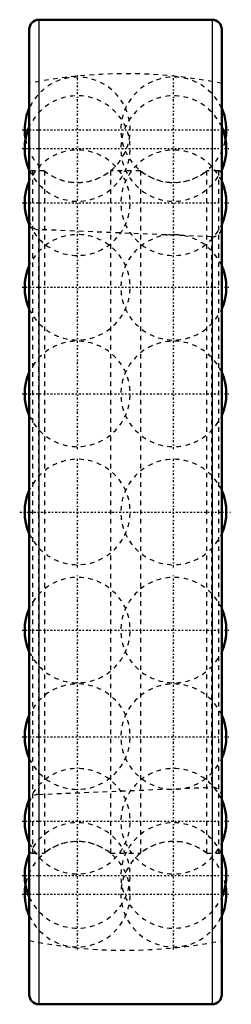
# Model space of a CAD drawing. Header units: millimetres. Extents: x -2 to 44, y -108 to 108.
import ezdxf

# ---------------------------------------------------------------- set-up
doc = ezdxf.new("R2010")
doc.units = ezdxf.units.MM
doc.linetypes.add('Center', pattern=[1.5, 0.45, -0.5, 0.05, -0.5])
doc.linetypes.add('Dashed', pattern=[2, 1, -1])
for name, color, linetype, lineweight in [('2d ConnectionPoints', 7, 'Continuous', 50), ('AM_0', 7, 'Continuous', 50), ('AM_4', 3, 'Continuous', 25), ('AM_7', 7, 'Center', 25), ('AM_9', 6, 'Dashed', 25)]:
    doc.layers.add(name, color=color, linetype=linetype, lineweight=lineweight)

# ---------------------------------------------------------------- blocks, each defined once
blk = doc.blocks.new('1_SKF_1224_KM_PART6_1_0_in_SKF_1224_KM_4')
at = {"layer": 'AM_0'}
blk.add_arc((10.5, -25.79), 11.51, 155.8237, 204.1763, dxfattribs=at)
at = {"layer": 'AM_7'}
blk.add_line((-1.58, -25.79), (43.58, -25.79), dxfattribs=at)
at = {"layer": 'AM_9'}
blk.add_arc((10.5, -25.79), 11.51, 204.1763, 155.8237, dxfattribs=at)
blk = doc.blocks.new('2_SKF_1224_KM_PART6_2_0_in_SKF_1224_KM_4')
at = {"layer": 'AM_0'}
blk.add_arc((10.5, -49.06), 11.51, 155.8237, 204.1763, dxfattribs=at)
at = {"layer": 'AM_7'}
blk.add_line((-1.58, -49.06), (43.58, -49.06), dxfattribs=at)
at = {"layer": 'AM_9'}
blk.add_arc((10.5, -49.06), 11.51, 204.1763, 155.8237, dxfattribs=at)
blk = doc.blocks.new('3_SKF_1224_KM_PART6_3_0_in_SKF_1224_KM_4')
at = {"layer": 'AM_0'}
blk.add_arc((10.5, -67.52), 11.51, 155.8237, 204.1763, dxfattribs=at)
at = {"layer": 'AM_7'}
for p, q in [((10.5, -95.54), (10.5, -13.71)), ((-1.58, -67.52), (43.58, -67.52))]:
    blk.add_line(p, q, dxfattribs=at)
at = {"layer": 'AM_9'}
blk.add_arc((10.5, -67.52), 11.51, 204.1763, 155.8237, dxfattribs=at)
blk = doc.blocks.new('4_SKF_1224_KM_PART6_4_0_in_SKF_1224_KM_4')
at = {"layer": 'AM_0'}
blk.add_arc((10.5, -79.37), 11.51, 155.8237, 204.1763, dxfattribs=at)
at = {"layer": 'AM_9'}
blk.add_arc((10.5, -79.37), 11.51, 204.1763, 155.8237, dxfattribs=at)
blk = doc.blocks.new('5_SKF_1224_KM_PART6_5_0_in_SKF_1224_KM_4')
at = {"layer": 'AM_0'}
blk.add_arc((10.5, -83.4595), 11.5095, 169.77854032, 204.17626536, dxfattribs=at)
at = {"layer": 'AM_7'}
blk.add_line((-1.584975, -83.4595), (43.584975, -83.4595), dxfattribs=at)
at = {"layer": 'AM_9'}
blk.add_arc((10.5, -83.4595), 11.5095, 204.17626536, 169.77854032, dxfattribs=at)
blk = doc.blocks.new('6_SKF_1224_KM_PART6_6_0_in_SKF_1224_KM_4')
at = {"layer": 'AM_0'}
blk.add_arc((10.5, 83.46), 11.51, 155.8237, 190.2215, dxfattribs=at)
at = {"layer": 'AM_7'}
blk.add_line((10.5, 13.71), (10.5, 95.54), dxfattribs=at)
at = {"layer": 'AM_9'}
blk.add_arc((10.5, 83.46), 11.51, 190.2215, 155.8237, dxfattribs=at)
blk = doc.blocks.new('7_SKF_1224_KM_PART6_7_0_in_SKF_1224_KM_4')
at = {"layer": 'AM_0'}
blk.add_arc((10.5, 79.37), 11.51, 155.8237, 204.1763, dxfattribs=at)
at = {"layer": 'AM_9'}
blk.add_arc((10.5, 79.37), 11.51, 204.1763, 155.8237, dxfattribs=at)
blk = doc.blocks.new('8_SKF_1224_KM_PART6_8_0_in_SKF_1224_KM_4')
at = {"layer": 'AM_0'}
blk.add_arc((10.5, 67.52), 11.51, 155.8237, 204.1763, dxfattribs=at)
at = {"layer": 'AM_9'}
blk.add_arc((10.5, 67.52), 11.51, 204.1763, 155.8237, dxfattribs=at)
blk = doc.blocks.new('9_SKF_1224_KM_PART6_9_0_in_SKF_1224_KM_4')
at = {"layer": 'AM_0'}
blk.add_arc((10.5, 49.06), 11.51, 155.8237, 204.1763, dxfattribs=at)
at = {"layer": 'AM_9'}
blk.add_arc((10.5, 49.06), 11.51, 204.1763, 155.8237, dxfattribs=at)
blk = doc.blocks.new('10_SKF_1224_KM_PART6_10_0_in_SKF_1224_KM_4')
at = {"layer": 'AM_0'}
blk.add_arc((10.5, 25.79), 11.51, 155.8237, 204.1763, dxfattribs=at)
at = {"layer": 'AM_9'}
blk.add_arc((10.5, 25.79), 11.51, 204.1763, 155.8237, dxfattribs=at)
blk = doc.blocks.new('11_SKF_1224_KM_PART6_11_0_in_SKF_1224_KM_4')
at = {"layer": 'AM_0'}
blk.add_arc((10.5, 0), 11.5095, 155.82373464, 204.17626536, dxfattribs=at)
at = {"layer": 'AM_7'}
blk.add_line((10.5, -12.084975), (10.5, 12.084975), dxfattribs=at)
at = {"layer": 'AM_9'}
blk.add_arc((10.5, 0), 11.5095, 204.17626536, 155.82373464, dxfattribs=at)
blk = doc.blocks.new('12_SKF_1224_KM_PART5_1_0_in_SKF_1224_KM_4')
at = {"layer": 'AM_0'}
blk.add_arc((31.5, -25.79), 11.51, 335.8237, 24.1763, dxfattribs=at)
at = {"layer": 'AM_9'}
blk.add_arc((31.5, -25.79), 11.51, 24.1763, 335.8237, dxfattribs=at)
blk = doc.blocks.new('13_SKF_1224_KM_PART5_2_0_in_SKF_1224_KM_4')
at = {"layer": 'AM_0'}
blk.add_arc((31.5, -49.06), 11.51, 335.8237, 24.1763, dxfattribs=at)
at = {"layer": 'AM_9'}
blk.add_arc((31.5, -49.06), 11.51, 24.1763, 335.8237, dxfattribs=at)
blk = doc.blocks.new('14_SKF_1224_KM_PART5_3_0_in_SKF_1224_KM_4')
at = {"layer": 'AM_0'}
blk.add_arc((31.5, -67.52), 11.51, 335.8237, 24.1763, dxfattribs=at)
at = {"layer": 'AM_9'}
blk.add_arc((31.5, -67.52), 11.51, 24.1763, 335.8237, dxfattribs=at)
blk = doc.blocks.new('15_SKF_1224_KM_PART5_4_0_in_SKF_1224_KM_4')
at = {"layer": 'AM_0'}
blk.add_arc((31.5, -79.37), 11.51, 335.8237, 24.1763, dxfattribs=at)
at = {"layer": 'AM_7'}
blk.add_line((-1.58, -79.37), (43.58, -79.37), dxfattribs=at)
at = {"layer": 'AM_9'}
blk.add_arc((31.5, -79.37), 11.51, 24.1763, 335.8237, dxfattribs=at)
blk = doc.blocks.new('16_SKF_1224_KM_PART5_5_0_in_SKF_1224_KM_4')
at = {"layer": 'AM_0'}
blk.add_arc((31.5, -83.46), 11.51, 335.8237, 10.2215, dxfattribs=at)
at = {"layer": 'AM_7'}
blk.add_line((31.5, -95.54), (31.5, -13.71), dxfattribs=at)
at = {"layer": 'AM_9'}
blk.add_arc((31.5, -83.46), 11.51, 10.2215, 335.8237, dxfattribs=at)
blk = doc.blocks.new('17_SKF_1224_KM_PART5_6_0_in_SKF_1224_KM_4')
at = {"layer": 'AM_0'}
blk.add_arc((31.5, 83.46), 11.51, 349.7785, 24.1763, dxfattribs=at)
at = {"layer": 'AM_7'}
for p, q in [((31.5, 13.71), (31.5, 95.54)), ((-1.58, 83.46), (43.58, 83.46))]:
    blk.add_line(p, q, dxfattribs=at)
at = {"layer": 'AM_9'}
blk.add_arc((31.5, 83.46), 11.51, 24.1763, 349.7785, dxfattribs=at)
blk = doc.blocks.new('18_SKF_1224_KM_PART5_7_0_in_SKF_1224_KM_4')
at = {"layer": 'AM_0'}
blk.add_arc((31.5, 79.37), 11.51, 335.8237, 24.1763, dxfattribs=at)
at = {"layer": 'AM_7'}
blk.add_line((-1.58, 79.37), (43.58, 79.37), dxfattribs=at)
at = {"layer": 'AM_9'}
blk.add_arc((31.5, 79.37), 11.51, 24.1763, 335.8237, dxfattribs=at)
blk = doc.blocks.new('19_SKF_1224_KM_PART5_8_0_in_SKF_1224_KM_4')
at = {"layer": 'AM_0'}
blk.add_arc((31.5, 67.52), 11.51, 335.8237, 24.1763, dxfattribs=at)
at = {"layer": 'AM_7'}
blk.add_line((-1.58, 67.52), (43.58, 67.52), dxfattribs=at)
at = {"layer": 'AM_9'}
blk.add_arc((31.5, 67.52), 11.51, 24.1763, 335.8237, dxfattribs=at)
blk = doc.blocks.new('20_SKF_1224_KM_PART5_9_0_in_SKF_1224_KM_4')
at = {"layer": 'AM_0'}
blk.add_arc((31.5, 49.06), 11.51, 335.8237, 24.1763, dxfattribs=at)
at = {"layer": 'AM_7'}
blk.add_line((-1.58, 49.06), (43.58, 49.06), dxfattribs=at)
at = {"layer": 'AM_9'}
blk.add_arc((31.5, 49.06), 11.51, 24.1763, 335.8237, dxfattribs=at)
blk = doc.blocks.new('21_SKF_1224_KM_PART5_10_0_in_SKF_1224_KM_4')
at = {"layer": 'AM_0'}
blk.add_arc((31.5, 25.79), 11.51, 335.8237, 24.1763, dxfattribs=at)
at = {"layer": 'AM_7'}
blk.add_line((-1.58, 25.79), (43.58, 25.79), dxfattribs=at)
at = {"layer": 'AM_9'}
blk.add_arc((31.5, 25.79), 11.51, 24.1763, 335.8237, dxfattribs=at)
blk = doc.blocks.new('22_SKF_1224_KM_PART5_11_0_in_SKF_1224_KM_4')
at = {"layer": 'AM_0'}
blk.add_arc((31.5, 0), 11.5095, 335.82373464, 24.17626536, dxfattribs=at)
at = {"layer": 'AM_7'}
blk.add_line((31.5, -12.084975), (31.5, 12.084975), dxfattribs=at)
at = {"layer": 'AM_9'}
blk.add_arc((31.5, 0), 11.5095, 24.17626536, 335.82373464, dxfattribs=at)
blk = doc.blocks.new('23_SKF_1224_KM_PART2_0_in_SKF_1224_KM_4')
at = {"layer": 'AM_0'}
for p, q in [((39.9, 107.5), (2.1, 107.5)), ((0, 105.4), (0, -105.4)), ((42, 105.4), (42, -105.4)), ((2.1, -107.5), (39.9, -107.5))]:
    blk.add_line(p, q, dxfattribs=at)
for centre, start, end in [((2.1, 105.4), 90, 180), ((39.9, 105.4), 360, 90), ((2.1, -105.4), 180, 270), ((39.9, -105.4), 270, 0)]:
    blk.add_arc(centre, 2.1, start, end, dxfattribs=at)
at = {"layer": 'AM_4'}
for p, q in [((2.1, 107.5), (2.1, -107.5)), ((39.9, 107.5), (39.9, -107.5))]:
    blk.add_line(p, q, dxfattribs=at)
at = {"layer": 'AM_7'}
blk.add_line((-2.1, 0), (44.1, 0), dxfattribs=at)
at = {"layer": 'AM_9'}
for centre, start, end in [((21, -10.13), 78.555, 101.445), ((21, 10.13), 258.555, 281.445)]:
    blk.add_arc(centre, 105.83, start, end, dxfattribs=at)
blk = doc.blocks.new('24_SKF_1224_KM_PART1_0_in_SKF_1224_KM_4')
at = {"layer": 'AM_9'}
for p, q in [((0.7, 74.5), (0.7, -74.5)), ((3.28, 74.5), (0.7, 74.5)), ((3.28, 74.5), (3.28, -74.5)), ((17.72, 74.5), (17.72, -74.5)), ((24.28, 74.5), (17.72, 74.5)), ((24.28, 74.5), (24.28, -74.5)), ((41.3, 74.5), (38.72, 74.5)), ((38.72, 74.5), (38.72, -74.5)), ((41.3, 74.5), (41.3, -74.5)), ((39.81, 60.09), (2.01, 61.67)), ((2.01, 61.67), (2.01, -61.67)), ((39.81, 60.09), (39.81, -60.09)), ((2.01, -61.67), (39.81, -60.09)), ((0.7, -74.5), (3.28, -74.5)), ((17.72, -74.5), (24.28, -74.5)), ((38.72, -74.5), (41.3, -74.5))]:
    blk.add_line(p, q, dxfattribs=at)
for centre, radius, start, end in [((0.7, 73.8), 0.7, 90, 180), ((10.5, 83.46), 11.51, 231.1183, 308.8817), ((31.5, 83.46), 11.51, 231.1183, 308.8817), ((41.3, 73.8), 0.7, 0, 90), ((2.1, 63.76), 2.1, 180, 267.6141), ((39.9, 62.19), 2.1, 267.6141, 0), ((39.9, -62.19), 2.1, 0, 92.3859), ((2.1, -63.76), 2.1, 92.3859, 180), ((10.5, -83.46), 11.51, 51.1183, 128.8817), ((31.5, -83.46), 11.51, 51.1183, 128.8817), ((0.7, -73.8), 0.7, 180, 270), ((41.3, -73.8), 0.7, 270, 360)]:
    blk.add_arc(centre, radius, start, end, dxfattribs=at)

msp = doc.modelspace()

# ---------------------------------------------------------------- linework, layer by layer
at = {"layer": '2d ConnectionPoints'}
msp.add_point((0, 0), dxfattribs=at)
msp.add_point((0, 0), dxfattribs=at)
msp.add_point((0, 0), dxfattribs=at)
msp.add_point((0, 0), dxfattribs=at)
msp.add_point((0, 0), dxfattribs=at)
msp.add_point((0, 0), dxfattribs=at)
msp.add_point((0, 0), dxfattribs=at)
msp.add_point((0, 0), dxfattribs=at)
msp.add_point((0, 0), dxfattribs=at)
msp.add_point((0, 0), dxfattribs=at)
msp.add_point((0, 0), dxfattribs=at)
msp.add_point((0, 0), dxfattribs=at)

# ---------------------------------------------------------------- block references
for name in ['23_SKF_1224_KM_PART2_0_in_SKF_1224_KM_4', '17_SKF_1224_KM_PART5_6_0_in_SKF_1224_KM_4', '6_SKF_1224_KM_PART6_6_0_in_SKF_1224_KM_4', '18_SKF_1224_KM_PART5_7_0_in_SKF_1224_KM_4', '7_SKF_1224_KM_PART6_7_0_in_SKF_1224_KM_4', '19_SKF_1224_KM_PART5_8_0_in_SKF_1224_KM_4', '8_SKF_1224_KM_PART6_8_0_in_SKF_1224_KM_4', '24_SKF_1224_KM_PART1_0_in_SKF_1224_KM_4', '20_SKF_1224_KM_PART5_9_0_in_SKF_1224_KM_4', '9_SKF_1224_KM_PART6_9_0_in_SKF_1224_KM_4', '21_SKF_1224_KM_PART5_10_0_in_SKF_1224_KM_4', '10_SKF_1224_KM_PART6_10_0_in_SKF_1224_KM_4', '11_SKF_1224_KM_PART6_11_0_in_SKF_1224_KM_4', '22_SKF_1224_KM_PART5_11_0_in_SKF_1224_KM_4', '3_SKF_1224_KM_PART6_3_0_in_SKF_1224_KM_4', '1_SKF_1224_KM_PART6_1_0_in_SKF_1224_KM_4', '16_SKF_1224_KM_PART5_5_0_in_SKF_1224_KM_4', '12_SKF_1224_KM_PART5_1_0_in_SKF_1224_KM_4', '2_SKF_1224_KM_PART6_2_0_in_SKF_1224_KM_4', '13_SKF_1224_KM_PART5_2_0_in_SKF_1224_KM_4', '14_SKF_1224_KM_PART5_3_0_in_SKF_1224_KM_4', '15_SKF_1224_KM_PART5_4_0_in_SKF_1224_KM_4', '4_SKF_1224_KM_PART6_4_0_in_SKF_1224_KM_4', '5_SKF_1224_KM_PART6_5_0_in_SKF_1224_KM_4']:
    msp.add_blockref(name, (0, 0))

doc.saveas('drawing.dxf')
